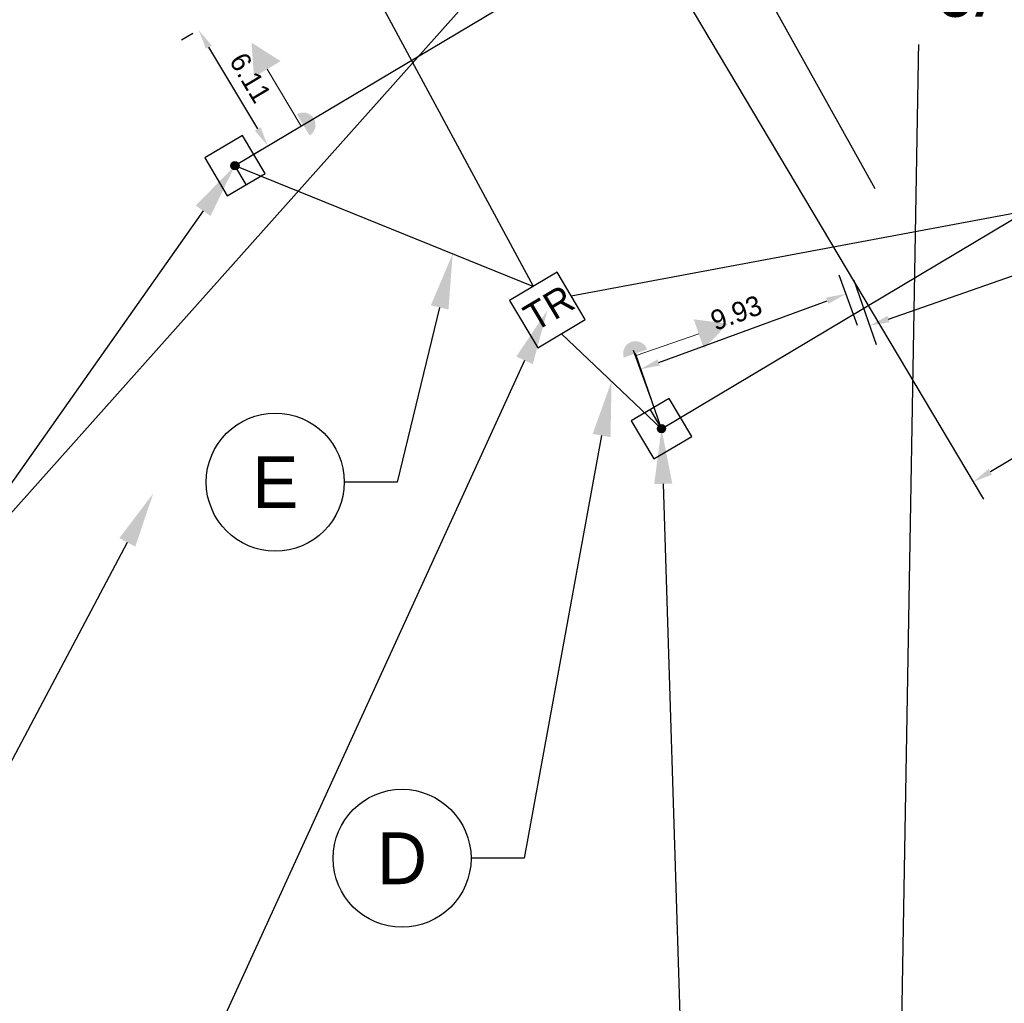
# Model space of a CAD drawing. Header units: feet. Extents: x 1494403 to 1496685, y 336620 to 338947.
# Tile 6 of 19: x 1495579 to 1495624, y 337091 to 337136. Entities that reach past the tile are written whole.
import ezdxf
from ezdxf import colors
from ezdxf.entities.mleader import LeaderData, LeaderLine
from ezdxf.enums import TextEntityAlignment as Align
from ezdxf.math import Vec2, Vec3

# ---------------------------------------------------------------- set-up
doc = ezdxf.new("R2010")
doc.units = ezdxf.units.FT
doc.header["$MEASUREMENT"] = 0
doc.linetypes.add('conduitpr', pattern=[0])
for name, color, linetype in [('SC_Scratch1_Alignment', 1, 'Continuous'), ('SC_Scratch2_Mast Arm', 7, 'Continuous'), ('SC_Scratch3', 7, 'Continuous'), ('SC_Scratch4_Station-Offset', 7, 'Continuous'), ('SC_Scratch5_Clearance', 7, 'Continuous'), ('SG_P_Conduit', 1, 'conduitpr'), ('SG_P_Foundation', 61, 'Continuous'), ('SG_P_Heads', 2, 'Continuous'), ('SG_P_Poles', 4, 'Continuous'), ('SG_P_PullBox', 1, 'Continuous'), ('SG_P_Text', 7, 'Continuous'), ('T-CONDUIT-TXT', 4, 'Continuous')]:
    doc.layers.add(name, color=color, linetype=linetype)
doc.styles.add('Slanted-Normal', font='font31.shx', dxfattribs={"height": 0.1})
doc.styles.get("Standard").update_dxf_attribs({"font": 'font31.shx'})
doc.dimstyles.new('COEC', dxfattribs={"dimscale": 13.9, "dimtxt": 0.18, "dimasz": 0.18, "dimexe": 0.18, "dimexo": 0.0625, "dimgap": 0.09, "dimtad": 1, "dimzin": 0, "dimdsep": 46, "dimtxsty": 'Standard', "dimcen": 0.09, "dimclrd": 256, "dimclre": 256, "dimclrt": 256, "dimaunit": 1, "dimadec": 4, "dimazin": 0, "dimtfac": 1, "dimtofl": 0, "dimtmove": 0, "dimatfit": 3, "dimfxl": 1, "dimtolj": 1, "dimtzin": 0, "dimlwd": -1, "dimlwe": -1, "dimarcsym": 0})

# ---------------------------------------------------------------- blocks, each defined once
blk = doc.blocks.new('*U1116')
at = {"layer": 'SG_P_Poles'}
h = blk.add_hatch(color=256, dxfattribs=at)
h.dxf.hatch_style = 1
edge = h.paths.add_edge_path()
edge.add_arc((0, 0), 0.1874999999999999, -89.2763641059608, 90.72363589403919)
edge.add_arc((0, 0), 0.1874999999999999, 90.72363589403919, 270.7236358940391)
at = {"layer": 'SG_P_Foundation', "flags": 128}
blk.add_lwpolyline([(1.002268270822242, 0.9977265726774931), (-0.9977265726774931, 1.002268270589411), (-1.002268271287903, -0.9977265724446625), (0.9977265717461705, -1.002268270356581)], close=True, dxfattribs=at)
at = {"layer": 'SG_P_Poles'}
blk.add_circle((0, 0), 0.1874999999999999, dxfattribs=at)
blk = doc.blocks.new('TPB_18 IN')
at = {"layer": 'SG_P_PullBox'}
blk.add_lwpolyline([(1.25161674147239, -1.248381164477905), (1.248381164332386, 1.251616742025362), (-1.251616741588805, 1.248381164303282), (-1.248381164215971, -1.251616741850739)], close=True, dxfattribs=at)
at = {"layer": 'SG_P_PullBox', "insert": (-1.009555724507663, 0.678954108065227), "char_height": 1.25, "attachment_point": 1}
blk.add_mtext_dynamic_manual_height_columns('TR', width=2.503233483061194, gutter_width=12.5, heights=[0], dxfattribs=at)
blk = doc.blocks.new('_TagCircle')
at = {"color": 0, "linetype": 'ByBlock', "lineweight": -2, "transparency": 16777216}
blk.add_circle((0, 0), 0.125, dxfattribs=at)
at = {"layer": 'T-CONDUIT-TXT', "color": 0, "transparency": 16777216}
blk.add_attdef('TAGNUMBER', text='', height=0.09375, dxfattribs=at).set_placement((0, -0.046875), align=Align.CENTER)
blk = doc.blocks.new('*U1126')
at = {"layer": 'SG_P_Heads', "linetype": 'Continuous', "lineweight": 13}
for p, q in [((0, 0), (3.499999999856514, 1.77635683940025e-15)), ((3.499999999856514, 1.77635683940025e-15), (3.499999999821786, -3.000000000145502))]:
    blk.add_line(p, q, dxfattribs=at)
at = {"layer": 'SG_P_Heads', "linetype": 'Continuous', "lineweight": 0, "extrusion": (0, 0, -1)}
blk.add_solid([(-4.199999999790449, -3.000000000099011), (-2.800000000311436, -3.000000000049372), (-3.500000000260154, -4.400000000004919)], dxfattribs=at)
blk = doc.blocks.new('*U1127')
at = {"layer": 'SG_P_Heads'}
h = blk.add_hatch(color=256, dxfattribs=at)
edge = h.paths.add_edge_path()
edge.add_line((3.600000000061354, 0.5599999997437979), (3.600001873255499, -0.5600000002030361))
edge.add_ellipse((3.599999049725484, -8.079092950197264e-11), major_axis=(-0.395996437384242, 0.3959950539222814), ratio=0.9999194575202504, start_angle=134.997881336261, end_angle=314.9974952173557)
blk.add_line((0, 0), (3.600000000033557, 3.552713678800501e-15), dxfattribs=at)
blk = doc.blocks.new('*D1141')
at = {"layer": 'Defpoints', "color": 0, "transparency": 16777216}
for p in [(1495663.263062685, 337170.1433924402), (1495608.488234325, 337137.5277416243), (1495622.148849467, 337114.5860608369)]:
    blk.add_point(p, dxfattribs=at)
at = {"layer": 'SC_Scratch2_Mast Arm', "transparency": 16777216}
for p, q in [((1495663.422943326, 337169.8748883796), (1495677.384134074, 337146.4284199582)), ((1495676.150386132, 337146.7412554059), (1495622.922141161, 337115.0465170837)), ((1495608.648114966, 337137.2592375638), (1495622.609305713, 337113.8127691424))]:
    blk.add_line(p, q, dxfattribs=at)
for points in [[(1495676.073643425, 337146.8701373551), (1495676.22712884, 337146.6123734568), (1495676.923677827, 337147.2017116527)], [(1495622.845398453, 337115.1753990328), (1495622.998883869, 337114.9176351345), (1495622.148849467, 337114.5860608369)]]:
    blk.add_solid(points, dxfattribs=at)
at = {"layer": 'SC_Scratch2_Mast Arm', "transparency": 16777216, "insert": (1495656.4447921, 337136.0550370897), "char_height": 0.8999999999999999, "attachment_point": 5, "rotation": 30.77166759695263}
blk.add_mtext('\\A1;63.75', dxfattribs=at)
blk = doc.blocks.new('*D1154')
at = {"layer": 'Defpoints', "color": 0, "transparency": 16777216}
for p in [(1495656.661552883, 337138.008999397), (1495657.48321837, 337135.6596809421), (1495616.63781842, 337124.0108455)]:
    blk.add_point(p, dxfattribs=at)
at = {"layer": 'SC_Scratch5_Clearance', "transparency": 16777216}
for p, q in [((1495656.764720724, 337137.7140203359), (1495657.780341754, 337134.8101412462)), ((1495618.309023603, 337121.9586504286), (1495656.633678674, 337135.3625575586)), ((1495616.740986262, 337123.7158664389), (1495617.756607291, 337120.8119873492))]:
    blk.add_line(p, q, dxfattribs=at)
for points in [[(1495656.58415811, 337135.5041475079), (1495656.683199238, 337135.2209676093), (1495657.48321837, 337135.6596809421)], [(1495618.259503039, 337122.1002403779), (1495618.358544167, 337121.8170604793), (1495617.459483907, 337121.6615270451)]]:
    blk.add_solid(points, dxfattribs=at)
at = {"layer": 'SC_Scratch5_Clearance', "transparency": 16777216, "insert": (1495637.174227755, 337129.5101436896), "char_height": 0.8999999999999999, "attachment_point": 5, "rotation": 19.277096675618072}
blk.add_mtext('\\A1;42.40', dxfattribs=at)
blk = doc.blocks.new('*D1157')
at = {"layer": 'Defpoints', "color": 0, "transparency": 16777216}
for p in [(1495587.066260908, 337135.0405170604), (1495587.077648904, 337135.047318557), (1495590.212408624, 337129.7986747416)]:
    blk.add_point(p, dxfattribs=at)
at = {"layer": 'SC_Scratch5_Clearance', "transparency": 16777216}
for p, q in [((1495586.809357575, 337134.8870811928), (1495586.293581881, 337134.5790334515)), ((1495589.739537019, 337130.564552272), (1495587.527744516, 337134.2678380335)), ((1495589.944117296, 337129.6384373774), (1495589.428341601, 337129.3303896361))]:
    blk.add_line(p, q, dxfattribs=at)
for points in [[(1495587.656524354, 337134.3447519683), (1495587.398964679, 337134.1909240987), (1495587.066260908, 337135.0405170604)], [(1495589.868316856, 337130.6414662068), (1495589.610757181, 337130.4876383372), (1495590.201020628, 337129.791873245)]]:
    blk.add_solid(points, dxfattribs=at)
at = {"layer": 'SC_Scratch5_Clearance', "transparency": 16777216, "insert": (1495589.406319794, 337132.8776787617), "char_height": 0.8999999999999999, "attachment_point": 5, "rotation": 300.8478184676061}
blk.add_mtext('\\A1;6.11', dxfattribs=at)
blk = doc.blocks.new('*D1158')
at = {"layer": 'Defpoints', "color": 0, "transparency": 16777216}
for p in [(1495616.383957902, 337123.0996829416), (1495617.015793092, 337121.3742866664), (1495607.694991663, 337117.9610357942)]:
    blk.add_point(p, dxfattribs=at)
at = {"layer": 'SC_Scratch5_Clearance', "transparency": 16777216}
for p, q in [((1495616.908334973, 337121.6677300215), (1495616.07447852, 337123.9447998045)), ((1495607.908273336, 337119.9959114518), (1495615.538841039, 337122.7902035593)), ((1495607.587533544, 337118.2544791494), (1495606.753677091, 337120.5315489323))]:
    blk.add_line(p, q, dxfattribs=at)
for points in [[(1495615.487261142, 337122.9310563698), (1495615.590420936, 337122.6493507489), (1495616.383957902, 337123.0996829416)], [(1495607.856693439, 337120.1367642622), (1495607.959853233, 337119.8550586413), (1495607.063156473, 337119.6864320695)]]:
    blk.add_solid(points, dxfattribs=at)
at = {"layer": 'SC_Scratch5_Clearance', "transparency": 16777216, "insert": (1495611.414077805, 337122.2381743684), "char_height": 0.8999999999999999, "attachment_point": 5, "rotation": 20.112586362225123}
blk.add_mtext('\\A1;9.93', dxfattribs=at)
blk = doc.blocks.new('*D1173')
at = {"layer": 'Defpoints', "color": 0, "transparency": 16777216}
for p in [(1495598.255440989, 337203.3156284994), (1495658.254244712, 337091.592959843), (1495657.101429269, 337090.9890195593)]:
    blk.add_point(p, dxfattribs=at)
at = {"layer": 'SC_Scratch5_Clearance', "transparency": 16777216}
for p, q in [((1495598.532254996, 337203.4606466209), (1495600.205480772, 337204.3372209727)), ((1495599.825908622, 337203.1223444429), (1495657.836592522, 337092.3901841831)), ((1495657.378243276, 337091.1340376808), (1495659.051469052, 337092.0106120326))]:
    blk.add_line(p, q, dxfattribs=at)
for points in [[(1495599.958779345, 337203.1919531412), (1495599.693037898, 337203.0527357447), (1495599.408256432, 337203.9195687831)], [(1495657.969463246, 337092.4597928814), (1495657.703721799, 337092.3205754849), (1495658.254244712, 337091.592959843)]]:
    blk.add_solid(points, dxfattribs=at)
at = {"layer": 'SC_Scratch5_Clearance', "transparency": 16777216, "insert": (1495630.268766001, 337146.9517137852), "char_height": 0.8999999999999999, "attachment_point": 5, "rotation": 297.64927370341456}
blk.add_mtext('\\A1;126.81', dxfattribs=at)

msp = doc.modelspace()

# ---------------------------------------------------------------- linework, layer by layer
at = {"layer": 'SC_Scratch1_Alignment', "flags": 128}
for points in [[(1495622.552949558, 337301.251397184), (1495621.297937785, 337228.7027165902), (1495618.703492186, 337078.7251554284)], [(1495569.659098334, 337213.982626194), (1495617.697878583, 337127.8706162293)]]:
    msp.add_lwpolyline(points, dxfattribs=at)
at = {"layer": 'SC_Scratch3', "flags": 128}
msp.add_lwpolyline([(1495649.712869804, 337192.8959276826), (1495433.306139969, 336950.4293570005, -0.1310209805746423), (1495341.326304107, 337090.3583247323), (1495649.712869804, 337192.8959276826)], format="xyb", dxfattribs=at)
at = {"layer": 'SC_Scratch4_Station-Offset', "flags": 128}
for points in [[(1495589.220785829, 337128.0416510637), (1495588.709977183, 337128.9013455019), (1495621.949818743, 337148.6896038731)], [(1495607.516395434, 337117.8552628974), (1495608.029034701, 337116.9966514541), (1495632.233498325, 337131.4059914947)]]:
    msp.add_lwpolyline(points, dxfattribs=at)
at = {"layer": 'SG_P_Conduit', "flags": 128}
for points in [[(1495602.224255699, 337123.4365425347), (1495567.370748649, 337188.0215900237)], [(1495603.938313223, 337123.0040997), (1495670.076049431, 337135.372676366)], [(1495588.709977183, 337128.9013455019), (1495602.224255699, 337123.4365425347)], [(1495603.505870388, 337121.2900421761), (1495608.029034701, 337116.9966514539)]]:
    msp.add_lwpolyline(points, dxfattribs=at)

# ---------------------------------------------------------------- block references
at = {"layer": 'SG_P_Heads', "xscale": -1, "rotation": 210.847818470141}
for name in ['*U1126', '*U1127']:
    msp.add_blockref(name, (1495588.709977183, 337128.9013455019), dxfattribs=at)
at = {"layer": 'SG_P_Heads', "rotation": 109.1050406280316}
for name in ['*U1126', '*U1127']:
    msp.add_blockref(name, (1495608.029034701, 337116.9966514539), dxfattribs=at)
at = {"layer": 'SG_P_Poles'}
for p, rotation in [((1495588.709977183, 337128.9013455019), 30.84781846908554), ((1495608.029034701, 337116.996651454), 300.7660774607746)]:
    msp.add_blockref('*U1116', p, dxfattribs=dict(at, rotation=rotation))
at = {"layer": 'SG_P_PullBox', "rotation": 30.76607746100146}
msp.add_blockref('TPB_18 IN', (1495602.865063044, 337122.3632923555), dxfattribs=at)

# ---------------------------------------------------------------- dimensions: what is measured, and where the dimension line sits
at = {"layer": 'SC_Scratch2_Mast Arm'}
dim = msp.add_linear_dim(base=(1495622.148849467, 337114.5860608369), p1=(1495663.263062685, 337170.1433924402), p2=(1495608.488234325, 337137.5277416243), angle=210.7716675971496, dimstyle='COEC', override={"dimscale": 5}, dxfattribs=at)
dim.commit()
dim.dimension.update_dxf_attribs({"geometry": '*D1141', "text_midpoint": (1495656.905248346, 337135.2817453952), "dimtype": 161})
at = {"layer": 'SC_Scratch5_Clearance'}
for p1, p2, distance, picture, middle in [((1495616.63781842, 337124.0108455), (1495656.661552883, 337138.008999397), -2.4888614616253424, '*D1154', (1495637.174227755, 337129.5101436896)), ((1495590.212408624, 337129.7986747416), (1495587.077648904, 337135.047318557), 0.013264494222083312, '*D1157', (1495589.406319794, 337132.8776787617)), ((1495607.694991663, 337117.9610357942), (1495617.015793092, 337121.3742866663), 1.8374460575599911, '*D1158', (1495611.414077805, 337122.2381743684))]:
    dim = msp.add_aligned_dim(p1=p1, p2=p2, distance=distance, dimstyle='COEC', override={"dimscale": 5}, dxfattribs=at)
    dim.commit()
    dim.dimension.update_dxf_attribs({"geometry": picture, "text_midpoint": middle})

# ---------------------------------------------------------------- next in the draw order: leaders
at = {"layer": 'SG_P_Text'}
ml = msp.add_multileader_mtext('Standard', dxfattribs=at)
ml.set_content('6A', color=256, style='Slanted-Normal')
ml.set_leader_properties(color=256, linetype='ByLayer', lineweight=-1)
ml.build(insert=Vec2(0, 0))
ml.multileader.update_dxf_attribs({"dogleg_length": 0.06, "arrow_head_size": 2.5, "scale": 20})
ctx = ml.context
ctx.base_point, ctx.scale, ctx.char_height, ctx.arrow_head_size, ctx.landing_gap_size, ctx.plane_origin = Vec3(1495619.49911898, 337136.8914792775), 20, 2.5, 2.5, 1.2, Vec3(1495524.524195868, 337186.099373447)
ctx.text_align_type = 2
notes = []
notes.append((ctx, [(1, (1, 1, 0), (1495626.84911898, 337136.8914792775), (-1, 0), 1.2, [(0, [(1495628.731990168, 337142.6602861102)], 0, [])])]))
ctx.mtext.insert, ctx.mtext.alignment, ctx.mtext.flow_direction = Vec3(1495624.44911898, 337138.1414792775), 3, 5
ctx.mtext.has_bg_fill, ctx.mtext.bg_color, ctx.mtext.bg_scale_factor, ctx.mtext.bg_transparency, ctx.mtext.use_window_bg_color = 1, -1027028792, 1.5, 0, 1
ml = msp.add_multileader_mtext('Standard', dxfattribs=at)
ml.set_content('{\\T1;PS-3\\PW/PH8A & P8A}', color=256, style='Slanted-Normal')
ml.set_leader_properties(color=256, linetype='ByLayer', lineweight=-1)
ml.build(insert=Vec2(0, 0))
ml.multileader.update_dxf_attribs({"has_text_frame": 1, "dogleg_length": 0.06, "arrow_head_size": 2.5, "scale": 20})
ctx = ml.context
ctx.base_point, ctx.scale, ctx.char_height, ctx.arrow_head_size, ctx.landing_gap_size, ctx.plane_origin = Vec3(1495579.949006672, 337069.9372562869), 20, 2.5, 2.5, 1.2, Vec3(1495523.690487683, 337153.7764981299)
notes.append((ctx, [(1, (1, 1, 0), (1495609.501387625, 337069.9372562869), (-1, 0), 1.2, [(0, [(1495608.029034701, 337116.9966514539)], 0, [])])]))
ctx.mtext.insert, ctx.mtext.flow_direction = Vec3(1495581.149006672, 337071.1872562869), 5
ctx.mtext.has_bg_fill, ctx.mtext.bg_color, ctx.mtext.bg_scale_factor, ctx.mtext.bg_transparency, ctx.mtext.use_window_bg_color = 1, -1027028792, 1.5, 0, 1
for ctx, leaders in notes:
    for number, flags, end, landing, length, lines in leaders:
        leader = LeaderData()
        leader.index, (leader.has_last_leader_line, leader.has_dogleg_vector, leader.attachment_direction) = number, flags
        leader.last_leader_point, leader.dogleg_vector, leader.dogleg_length = Vec3(end), Vec3(landing), length
        for number, points, colour, breaks in lines:
            line = LeaderLine()
            line.index, line.vertices, line.color, line.breaks = number, Vec3.list(points), colors.encode_raw_color(colour), breaks
            leader.lines.append(line)
        ctx.leaders.append(leader)

# ---------------------------------------------------------------- next in the draw order: dimensions: what is measured, and where the dimension line sits
at = {"layer": 'SC_Scratch5_Clearance'}
dim = msp.add_linear_dim(base=(1495658.254244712, 337091.592959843), p1=(1495598.255440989, 337203.3156284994), p2=(1495657.101429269, 337090.9890195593), angle=297.64927370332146, dimstyle='COEC', override={"dimscale": 5}, dxfattribs=at)
dim.commit()
dim.dimension.update_dxf_attribs({"geometry": '*D1173', "text_midpoint": (1495629.471541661, 337146.5340615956), "dimtype": 161})

# ---------------------------------------------------------------- next in the draw order: leaders
at = {"layer": 'SG_P_Text'}
ml = msp.add_multileader_mtext('Standard', dxfattribs=at)
ml.set_content('{\\T1;PS-2\\PW/PH2A & P2A}', color=256, style='Slanted-Normal')
ml.set_leader_properties(color=256, linetype='ByLayer', lineweight=-1)
ml.build(insert=Vec2(0, 0))
ml.multileader.update_dxf_attribs({"has_text_frame": 1, "dogleg_length": 0.06, "arrow_head_size": 2.5, "scale": 20})
ctx = ml.context
ctx.base_point, ctx.scale, ctx.char_height, ctx.arrow_head_size, ctx.landing_gap_size, ctx.plane_origin = Vec3(1495537.986206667, 337098.7727459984), 20, 2.5, 2.5, 1.2, Vec3(1495509.616868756, 337160.79015702)
notes = []
notes.append((ctx, [(1, (1, 1, 0), (1495567.45922254, 337098.7727459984), (-1, 0), 1.2, [(0, [(1495588.709977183, 337128.9013455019)], 0, [])])]))
ctx.mtext.insert, ctx.mtext.flow_direction = Vec3(1495539.186206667, 337100.0227459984), 5
ctx.mtext.has_bg_fill, ctx.mtext.bg_color, ctx.mtext.bg_scale_factor, ctx.mtext.bg_transparency, ctx.mtext.use_window_bg_color = 1, -1027028792, 1.5, 0, 1
ml = msp.add_multileader_block('Standard', dxfattribs=at)
ml.set_content('_TagCircle', color=256, scale=25)
ml.set_attribute('TAGNUMBER', 'D', width=0)
ml.set_leader_properties(color=256, linetype='ByLayer', lineweight=-1)
ml.build(insert=Vec2(0, 0))
ml.multileader.update_dxf_attribs({"has_text_frame": 1, "dogleg_length": 0.12, "arrow_head_size": 2.5, "scale": 20})
ctx = ml.context
ctx.base_point, ctx.scale, ctx.char_height, ctx.arrow_head_size, ctx.landing_gap_size, ctx.plane_origin = Vec3(1495593.152769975, 337097.5516189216, -925.6599999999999), 20, 2.5, 2.5, 2.5, Vec3(1495421.911908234, 337053.9786479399, -925.6599999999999)
notes.append((ctx, [(0, (1, 1, 0), (1495601.802769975, 337097.5516189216, -925.6599999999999), (-1, 0), 2.4, [(0, [(1495605.767452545, 337119.143346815, -925.6599999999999)], 0, [])])]))
ctx.block.insert = Vec3(1495596.277769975, 337097.5516189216, -925.6599999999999)
for ctx, leaders in notes:
    for number, flags, end, landing, length, lines in leaders:
        leader = LeaderData()
        leader.index, (leader.has_last_leader_line, leader.has_dogleg_vector, leader.attachment_direction) = number, flags
        leader.last_leader_point, leader.dogleg_vector, leader.dogleg_length = Vec3(end), Vec3(landing), length
        for number, points, colour, breaks in lines:
            line = LeaderLine()
            line.index, line.vertices, line.color, line.breaks = number, Vec3.list(points), colors.encode_raw_color(colour), breaks
            leader.lines.append(line)
        ctx.leaders.append(leader)

# ---------------------------------------------------------------- next in the draw order: leaders
ml = msp.add_multileader_block('Standard', dxfattribs=at)
ml.set_content('_TagCircle', color=256, scale=25)
ml.set_attribute('TAGNUMBER', 'E', width=0)
ml.set_leader_properties(color=256, linetype='ByLayer', lineweight=-1)
ml.build(insert=Vec2(0, 0))
ml.multileader.update_dxf_attribs({"has_text_frame": 1, "dogleg_length": 0.12, "arrow_head_size": 2.5, "scale": 20})
ctx = ml.context
ctx.base_point, ctx.scale, ctx.char_height, ctx.arrow_head_size, ctx.landing_gap_size, ctx.plane_origin = Vec3(1495587.410982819, 337114.5789097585, -925.6599999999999), 20, 2.5, 2.5, 2.5, Vec3(1495424.783072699, 337081.923700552, -925.6599999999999)
notes = []
notes.append((ctx, [(0, (1, 1, 0), (1495596.060982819, 337114.5789097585, -925.6599999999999), (-1, 0), 2.4, [(0, [(1495598.571169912, 337124.9137500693, -925.6599999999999)], 0, [])])]))
ctx.block.insert = Vec3(1495590.535982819, 337114.5789097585, -925.6599999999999)
ml = msp.add_multileader_mtext('Standard', dxfattribs=at)
ml.set_content('PBx2, 18"', color=256, style='Slanted-Normal')
ml.set_leader_properties(color=256, linetype='ByLayer', lineweight=-1)
ml.build(insert=Vec2(0, 0))
ml.multileader.update_dxf_attribs({"dogleg_length": 0.06, "arrow_head_size": 2.5, "scale": 20})
ctx = ml.context
ctx.base_point, ctx.scale, ctx.char_height, ctx.arrow_head_size, ctx.landing_gap_size, ctx.plane_origin = Vec3(1495561.217024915, 337077.2940388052), 20, 2.5, 2.5, 1.2, Vec3(1495480.933957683, 337108.9215984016)
ctx.text_align_type = 2
notes.append((ctx, [(1, (1, 1, 0), (1495582.237659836, 337077.2940388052), (-1, 0), 1.2, [(0, [(1495602.865063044, 337122.3632923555)], 0, [])])]))
ctx.mtext.insert, ctx.mtext.alignment, ctx.mtext.flow_direction = Vec3(1495579.837659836, 337078.8218165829), 3, 5
ml = msp.add_multileader_mtext('Standard', dxfattribs=at)
ml.set_content('Ex. CABINET (TBR)', color=256, style='Slanted-Normal')
ml.set_leader_properties(color=256, linetype='ByLayer', lineweight=-1)
ml.build(insert=Vec2(0, 0))
ml.multileader.update_dxf_attribs({"dogleg_length": 0.06, "arrow_head_size": 2.5, "scale": 20})
ctx = ml.context
ctx.base_point, ctx.scale, ctx.char_height, ctx.arrow_head_size, ctx.landing_gap_size, ctx.plane_origin = Vec3(1495533.744375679, 337087.6116819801, 924.357), 20, 2.5, 2.5, 1.2, Vec3(1495364.455624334, 337063.9025380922, 924.357)
ctx.text_align_type = 2
notes.append((ctx, [(1, (1, 1, 0), (1495570.97532806, 337087.6116819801, 924.357), (-1, 0), 1.2, [(0, [(1495585.007, 337114.058, 924.357)], 0, [])])]))
ctx.mtext.insert, ctx.mtext.alignment, ctx.mtext.flow_direction = Vec3(1495568.57532806, 337088.8616819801, 924.357), 3, 5
for ctx, leaders in notes:
    for number, flags, end, landing, length, lines in leaders:
        leader = LeaderData()
        leader.index, (leader.has_last_leader_line, leader.has_dogleg_vector, leader.attachment_direction) = number, flags
        leader.last_leader_point, leader.dogleg_vector, leader.dogleg_length = Vec3(end), Vec3(landing), length
        for number, points, colour, breaks in lines:
            line = LeaderLine()
            line.index, line.vertices, line.color, line.breaks = number, Vec3.list(points), colors.encode_raw_color(colour), breaks
            leader.lines.append(line)
        ctx.leaders.append(leader)

doc.saveas('drawing.dxf')
